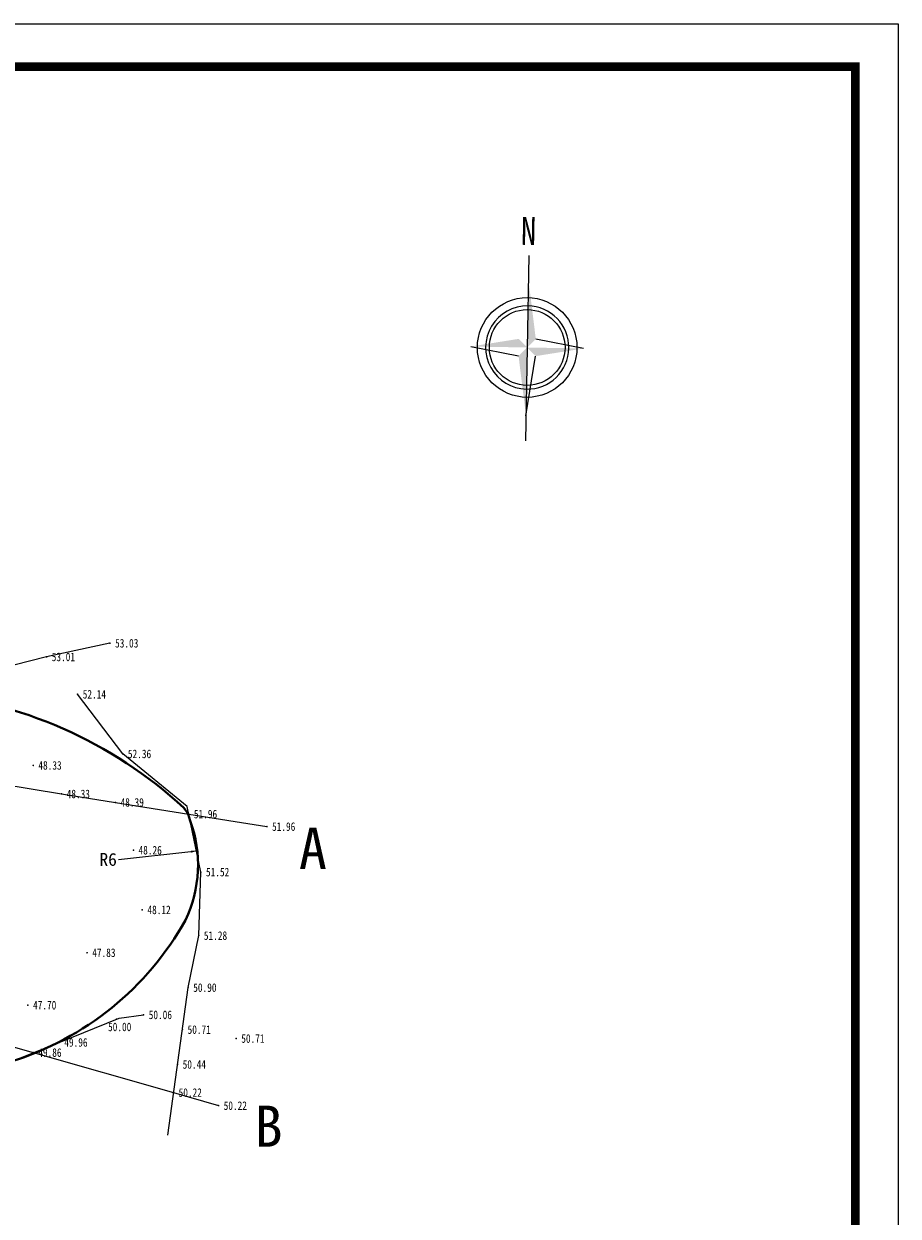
# Model space of a CAD drawing. Extents: x 555481 to 559434, y 3811529 to 3812446.
# Tile 22 of 37: x 556176 to 556217, y 3811962 to 3812018. Entities that reach past the tile are written whole.
import ezdxf
from ezdxf.enums import TextEntityAlignment as Align

# ---------------------------------------------------------------- set-up
doc = ezdxf.new("R2010")
doc.units = 0
doc.header["$LTSCALE"] = 0.5
doc.header["$PDSIZE"] = 0.2
doc.layers.get('0').update_dxf_attribs({"linetype": 'CONTINUOUS'})
doc.layers.get('Defpoints').update_dxf_attribs({"linetype": 'CONTINUOUS'})
for name, color, linetype in [('DMTZ', 8, 'CONTINUOUS'), ('GCD', 1, 'CONTINUOUS'), ('SXSS', 5, 'CONTINUOUS')]:
    doc.layers.add(name, color=color, linetype=linetype)
for name, color, linetype, lineweight in [('文字', 7, 'CONTINUOUS', 13), ('标注半径', 7, 'CONTINUOUS', 40), ('设计断面', 4, 'CONTINUOUS', 40)]:
    doc.layers.add(name, color=color, linetype=linetype, lineweight=lineweight)
doc.styles.add('ht1', font='simhei.ttf', dxfattribs={"width": 0.8, "height": 90})
doc.styles.get("Standard").update_dxf_attribs({"font": 'rs.shx', "bigfont": 'hztxt.shx'})
doc.styles.add('宋体', font='txt')
doc.styles.add('正等线体', font='simhei.ttf')
doc.linetypes.add('10411', pattern='A,2,[150,AAA.SHX,S=1,R=0,X=0,Y=1],2,[151,AAA.SHX,S=1,R=0,X=0,Y=3],1e-11', length=4)
doc.dimstyles.get("Standard").update_dxf_attribs({"dimtxt": 0.18, "dimasz": 0.18, "dimexe": 0.18, "dimexo": 0.0625, "dimgap": 0.09, "dimtad": 0, "dimtih": 1, "dimtoh": 1, "dimdec": 4, "dimzin": 0, "dimdsep": 46, "dimtxsty": 'Standard', "dimcen": 0.09, "dimadec": 0, "dimazin": 0, "dimtfac": 1, "dimtdec": 4, "dimtofl": 0, "dimtmove": 0, "dimatfit": 3, "dimfxl": 0, "dimtolj": 1, "dimtzin": 0, "dimarcsym": 0})

# ---------------------------------------------------------------- blocks, each defined once
blk = doc.blocks.new('GC200')
at = {"linetype": 'Continuous', "const_width": 0.2, "flags": 128}
blk.add_lwpolyline([(-0.1, 0, 1), (0.1, 0, 1)], format="xyb", close=True, dxfattribs=at)
blk = doc.blocks.new('tk')
at = {"lineweight": 0}
for p, q in [((0, 2970), (4200, 2970)), ((4200, 2970), (4200, 0))]:
    blk.add_line(p, q, dxfattribs=at)
at = {"lineweight": 0, "const_width": 10}
blk.add_lwpolyline([(250, 2920), (4150, 2920), (4150, 50), (250, 50)], close=True, dxfattribs=at)
blk = doc.blocks.new('tk1')
at = {"color": 0}
blk.add_blockref('tk', (0, 0), dxfattribs=at)
blk = doc.blocks.new('*D86')
at = {"layer": 'Defpoints', "color": 0, "linetype": 'Continuous', "transparency": 16777216}
for p in [(556172.179, 3811967.395, 51.959), (556176.319, 3811964.09, 51.959)]:
    blk.add_point(p, dxfattribs=at)
at = {"layer": '标注半径', "color": 0, "linetype": 'Continuous', "lineweight": -2, "transparency": 16777216}
for p, q in [((556174.114, 3811965.85), (556172.413, 3811967.208)), ((556174.437, 3811965.85), (556174.114, 3811965.85))]:
    blk.add_line(p, q, dxfattribs=at)
at = {"layer": '标注半径', "color": 0, "linetype": 'Continuous', "transparency": 16777216}
blk.add_solid([(556172.444, 3811967.247), (556172.382, 3811967.168), (556172.179, 3811967.395)], dxfattribs=at)
at = {"layer": '标注半径', "color": 0, "linetype": 'Continuous', "lineweight": -3, "transparency": 16777216, "insert": (556174.916, 3811965.85), "char_height": 0.6, "attachment_point": 5, "style": '宋体'}
blk.add_mtext('\\A1;R5', dxfattribs=at)
blk = doc.blocks.new('*D87')
at = {"layer": 'Defpoints', "color": 0, "linetype": 'Continuous', "transparency": 16777216}
for p in [(556183.876, 3811979.099, 51.959), (556177.972, 3811978.455, 51.959)]:
    blk.add_point(p, dxfattribs=at)
at = {"layer": '标注半径', "color": 0, "linetype": 'Continuous', "lineweight": -2, "transparency": 16777216}
blk.add_line((556180.193, 3811978.697), (556183.578, 3811979.066), dxfattribs=at)
at = {"layer": '标注半径', "color": 0, "linetype": 'Continuous', "transparency": 16777216}
blk.add_solid([(556183.572, 3811979.116), (556183.583, 3811979.016), (556183.876, 3811979.099)], dxfattribs=at)
at = {"layer": '标注半径', "color": 0, "linetype": 'Continuous', "lineweight": -3, "transparency": 16777216, "insert": (556179.709, 3811978.697), "char_height": 0.6, "attachment_point": 5, "style": '宋体'}
blk.add_mtext('\\A1;R6', dxfattribs=at)

msp = doc.modelspace()

# ---------------------------------------------------------------- linework, layer by layer
at = {"linetype": 'Continuous', "flags": 128}
for points, elevation in [([(556128.03957, 3811989.70108), (556131.72536, 3811989.12032), (556135.14873, 3811988.55374), (556139.18783, 3811987.92371), (556143.82747, 3811987.17869), (556147.1662, 3811986.63953), (556150.38041, 3811986.11972), (556160.86444, 3811984.43929), (556162.44465, 3811984.1842), (556163.94984, 3811983.96031), (556166.14367, 3811983.59704), (556173.17073, 3811982.4774), (556177.52976, 3811981.76137), (556180.04914, 3811981.36566), (556183.47524, 3811980.82168), (556187.12819, 3811980.23507)], 52.268), ([(556136.6172, 3811981.00064), (556142.52648, 3811979.32669), (556146.81712, 3811978.08882), (556152.95515, 3811976.31597), (556156.34198, 3811975.3631), (556160.82402, 3811974.07167), (556163.60085, 3811973.27507), (556165.28628, 3811972.804), (556172.18085, 3811970.8258), (556176.20292, 3811969.6814), (556182.76075, 3811967.81367), (556184.86706, 3811967.20273)], 49.547)]:
    msp.add_lwpolyline(points, dxfattribs=dict(at, elevation=elevation))
at = {"layer": 'DMTZ', "linetype": '10411', "flags": 128}
for points, elevation in [([(556179.792, 3811988.799), (556176.832, 3811988.161), (556173.023, 3811987.192), (556171.028, 3811986.475), (556166.821, 3811987.348), (556163.787, 3811987.774), (556162.109, 3811987.925), (556160.012, 3811990.195), (556157.267, 3811991.623), (556153.667, 3811992.85), (556150.561, 3811992.056), (556147.703, 3811991.178), (556147.345, 3811991.327), (556145.794, 3811994.169), (556143.839, 3811996.053), (556140.651, 3811996.433), (556137.381, 3811995.042), (556134.229, 3811991.193), (556129.509, 3811987.271), (556126.17, 3811984.833), (556123.899, 3811985.319), (556121.411, 3811986.447), (556118.764, 3811985.467), (556115.871, 3811981.975), (556114.38, 3811980.483), (556112.47, 3811977.741), (556111.62, 3811973.121), (556110.899, 3811968.962)], 50.713), ([(556182.49366, 3811965.82014), (556183.445, 3811972.714), (556183.942, 3811975.144), (556184.04, 3811978.112), (556183.408, 3811981.171), (556180.391, 3811983.631), (556178.28, 3811986.416)], 52.143)]:
    msp.add_lwpolyline(points, dxfattribs=dict(at, elevation=elevation))
at = {"layer": 'SXSS', "linetype": '10411', "ltscale": 0.5, "elevation": 50.064, "flags": 128}
msp.add_lwpolyline([(556163.219, 3811940.149), (556164.68, 3811942.103), (556166.688, 3811944.97), (556168.705, 3811950.318), (556169.692, 3811951.28), (556171.395, 3811954.418), (556172.096, 3811957.174), (556171.484, 3811961.357), (556170.788, 3811964.966), (556170.864, 3811966.127), (556172.886, 3811968.36), (556177.419, 3811970.155), (556180.218, 3811971.289), (556181.364, 3811971.444)], dxfattribs=at)
at = {"layer": '文字', "color": 0}
msp.add_line((556199.36727, 3812006.90044), (556199.21626, 3811998.24914), dxfattribs=at)
msp.add_lwpolyline([(556199.25849, 3812000.66846, 1), (556199.32632, 3812004.55431, 1)], format="xyb", close=True, dxfattribs=at)
for points in [[(556201.92861, 3812002.56537), (556199.69607, 3812003.00119)], [(556196.65621, 3812002.6574), (556198.88875, 3812002.22158)], [(556199.2367, 3811999.42006), (556199.68222, 3812002.20773)]]:
    msp.add_lwpolyline(points, dxfattribs=at)
for radius in [2.32793, 1.76884]:
    msp.add_circle((556199.29241, 3812002.61139), radius, dxfattribs=at)
for points in [[(556199.34811, 3812005.80271), (556199.69607, 3812003.00119), (556199.29241, 3812002.61139)], [(556196.65621, 3812002.6574), (556198.9026, 3812003.01504), (556199.29241, 3812002.61139)], [(556199.2367, 3811999.42006), (556198.88875, 3812002.22158), (556199.29241, 3812002.61139)], [(556201.92861, 3812002.56537), (556199.68222, 3812002.20773), (556199.29241, 3812002.61139)]]:
    msp.add_solid(points, dxfattribs=at)
at = {"layer": '设计断面', "linetype": 'Continuous', "elevation": 51.959, "flags": 128}
for points in [[(556183.45549, 3811980.82481), (556183.2497, 3811981.10647, 0.16603738), (556171.0359, 3811986.49337, -0.06348374), (556162.58555, 3811988.73892, 0.08792676), (556152.88415, 3811992.98929, 0.06935601), (556141.66264, 3811995.75681, 0.53897978), (556135.14457, 3811988.53418, -0.24767444), (556133.35166, 3811968.53566, -0.03841268), (556129.04081, 3811961.11695, 0.00065262)], [(556171.7455, 3811955.796, 0.09953685), (556171.26048, 3811962.51602, -0.43771949), (556175.1525, 3811969.2575, 0.19377863), (556183.31782, 3811975.86816, 0.20362549), (556183.54513, 3811980.50726), (556183.45524, 3811980.82168)]]:
    msp.add_lwpolyline(points, format="xyb", dxfattribs=at)

# ---------------------------------------------------------------- block references
at = {"linetype": 'Continuous', "xscale": 0.04000000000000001, "yscale": 0.04000000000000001, "zscale": 0.04000000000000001}
msp.add_blockref('tk1', (556048.63022, 3811898.92756), dxfattribs=at)
at = {"layer": 'GCD', "linetype": 'Continuous'}
ref = msp.add_blockref('GC200', (556179.792, 3811988.799, 53.034), dxfattribs=dict(at, xscale=0.1999999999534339, yscale=0.2000000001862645, zscale=0.2))
ref.add_attrib('height', '53.03', dxfattribs={"linetype": 'Continuous', "height": 0.4, "style": '正等线体', "width": 0.8}).set_placement((556180.032, 3811988.799, 53.034), align=Align.MIDDLE_LEFT)
ref = msp.add_blockref('GC200', (556176.832, 3811988.161, 53.01), dxfattribs=dict(at, xscale=0.1999999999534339, yscale=0.2000000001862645, zscale=0.2))
ref.add_attrib('height', '53.01', dxfattribs={"linetype": 'Continuous', "height": 0.4, "style": '正等线体', "width": 0.8}).set_placement((556177.072, 3811988.161, 53.01), align=Align.MIDDLE_LEFT)
ref = msp.add_blockref('GC200', (556178.28, 3811986.416, 52.143), dxfattribs=dict(at, xscale=0.1999999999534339, yscale=0.2000000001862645, zscale=0.2))
ref.add_attrib('height', '52.14', dxfattribs={"linetype": 'Continuous', "height": 0.4, "style": '正等线体', "width": 0.8}).set_placement((556178.52, 3811986.416, 52.143), align=Align.MIDDLE_LEFT)
ref = msp.add_blockref('GC200', (556180.391, 3811983.631, 52.357), dxfattribs=dict(at, xscale=0.1999999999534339, yscale=0.2000000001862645, zscale=0.2))
ref.add_attrib('height', '52.36', dxfattribs={"linetype": 'Continuous', "height": 0.4, "style": '正等线体', "width": 0.8}).set_placement((556180.631, 3811983.631, 52.357), align=Align.MIDDLE_LEFT)
ref = msp.add_blockref('GC200', (556176.20727, 3811983.09486, 48.33), dxfattribs=dict(at, xscale=0.1999999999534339, yscale=0.2000000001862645, zscale=0.2))
ref.add_attrib('height', '48.33', dxfattribs={"linetype": 'Continuous', "height": 0.4, "style": '正等线体', "width": 0.8}).set_placement((556176.44727, 3811983.09486, 48.33), align=Align.MIDDLE_LEFT)
ref = msp.add_blockref('GC200', (556177.52976, 3811981.76137, 48.33), dxfattribs=dict(at, xscale=0.1999999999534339, yscale=0.2000000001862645, zscale=0.2))
ref.add_attrib('height', '48.33', dxfattribs={"linetype": 'Continuous', "height": 0.4, "style": '正等线体', "width": 0.8}).set_placement((556177.76976, 3811981.76137, 48.33), align=Align.MIDDLE_LEFT)
ref = msp.add_blockref('GC200', (556180.04914, 3811981.36566, 48.39), dxfattribs=dict(at, xscale=0.1999999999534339, yscale=0.2000000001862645, zscale=0.2))
ref.add_attrib('height', '48.39', dxfattribs={"linetype": 'Continuous', "height": 0.4, "style": '正等线体', "width": 0.8}).set_placement((556180.28914, 3811981.36566, 48.39), align=Align.MIDDLE_LEFT)
ref = msp.add_blockref('GC200', (556183.47524, 3811980.82168, 51.959), dxfattribs=dict(at, xscale=0.1999999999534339, yscale=0.2000000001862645, zscale=0.2))
ref.add_attrib('height', '51.96', dxfattribs={"linetype": 'Continuous', "height": 0.4, "style": '正等线体', "width": 0.8}).set_placement((556183.71524, 3811980.82168, 51.959), align=Align.MIDDLE_LEFT)
ref = msp.add_blockref('GC200', (556187.12819, 3811980.23507, 51.959), dxfattribs=dict(at, xscale=0.1999999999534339, yscale=0.2000000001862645, zscale=0.2))
ref.add_attrib('height', '51.96', dxfattribs={"linetype": 'Continuous', "height": 0.4, "style": '正等线体', "width": 0.8}).set_placement((556187.36819, 3811980.23507, 51.959), align=Align.MIDDLE_LEFT)
ref = msp.add_blockref('GC200', (556180.888, 3811979.134, 48.258), dxfattribs=dict(at, xscale=0.1999999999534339, yscale=0.2000000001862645, zscale=0.2))
ref.add_attrib('height', '48.26', dxfattribs={"linetype": 'Continuous', "height": 0.4, "style": '正等线体', "width": 0.8}).set_placement((556181.128, 3811979.134, 48.258), align=Align.MIDDLE_LEFT)
ref = msp.add_blockref('GC200', (556184.04, 3811978.112, 51.521), dxfattribs=dict(at, xscale=0.1999999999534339, yscale=0.2000000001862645, zscale=0.2))
ref.add_attrib('height', '51.52', dxfattribs={"linetype": 'Continuous', "height": 0.4, "style": '正等线体', "width": 0.8}).set_placement((556184.28, 3811978.112, 51.521), align=Align.MIDDLE_LEFT)
ref = msp.add_blockref('GC200', (556181.304, 3811976.347, 48.124), dxfattribs=dict(at, xscale=0.1999999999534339, yscale=0.2000000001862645, zscale=0.2))
ref.add_attrib('height', '48.12', dxfattribs={"linetype": 'Continuous', "height": 0.4, "style": '正等线体', "width": 0.8}).set_placement((556181.544, 3811976.347, 48.124), align=Align.MIDDLE_LEFT)
ref = msp.add_blockref('GC200', (556183.942, 3811975.144, 51.279), dxfattribs=dict(at, xscale=0.1999999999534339, yscale=0.2000000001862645, zscale=0.2))
ref.add_attrib('height', '51.28', dxfattribs={"linetype": 'Continuous', "height": 0.4, "style": '正等线体', "width": 0.8}).set_placement((556184.182, 3811975.144, 51.279), align=Align.MIDDLE_LEFT)
ref = msp.add_blockref('GC200', (556178.725, 3811974.345, 47.832), dxfattribs=dict(at, xscale=0.1999999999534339, yscale=0.2000000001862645, zscale=0.2))
ref.add_attrib('height', '47.83', dxfattribs={"linetype": 'Continuous', "height": 0.4, "style": '正等线体', "width": 0.8}).set_placement((556178.965, 3811974.345, 47.832), align=Align.MIDDLE_LEFT)
ref = msp.add_blockref('GC200', (556183.445, 3811972.714, 50.899), dxfattribs=dict(at, xscale=0.1999999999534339, yscale=0.2000000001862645, zscale=0.2))
ref.add_attrib('height', '50.90', dxfattribs={"linetype": 'Continuous', "height": 0.4, "style": '正等线体', "width": 0.8}).set_placement((556183.685, 3811972.714, 50.899), align=Align.MIDDLE_LEFT)
ref = msp.add_blockref('GC200', (556175.95829, 3811971.89501, 47.699), dxfattribs=dict(at, xscale=0.1999999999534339, yscale=0.2000000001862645, zscale=0.2))
ref.add_attrib('height', '47.70', dxfattribs={"linetype": 'Continuous', "height": 0.4, "style": '正等线体', "width": 0.8}).set_placement((556176.19829, 3811971.89501, 47.699), align=Align.MIDDLE_LEFT)
ref = msp.add_blockref('GC200', (556180.09606, 3811971.23747, 49.995), dxfattribs=dict(at, xscale=0.1999999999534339, yscale=0.2000000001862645, zscale=0.2))
ref.add_attrib('height', '50.00', dxfattribs={"linetype": 'Continuous', "height": 0.4, "style": '正等线体', "width": 0.8}).set_placement((556179.70442, 3811970.87913, 49.995), align=Align.MIDDLE_LEFT)
ref = msp.add_blockref('GC200', (556181.364, 3811971.444, 50.064), dxfattribs=dict(at, xscale=0.1999999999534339, yscale=0.2000000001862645, zscale=0.2))
ref.add_attrib('height', '50.06', dxfattribs={"linetype": 'Continuous', "height": 0.4, "style": '正等线体', "width": 0.8}).set_placement((556181.604, 3811971.444, 50.064), align=Align.MIDDLE_LEFT)
ref = msp.add_blockref('GC200', (556183.17998, 3811970.75352, 50.713), dxfattribs=dict(at, xscale=0.1999999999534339, yscale=0.2000000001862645, zscale=0.2))
ref.add_attrib('height', '50.71', dxfattribs={"linetype": 'Continuous', "height": 0.4, "style": '正等线体', "width": 0.8}).set_placement((556183.41998, 3811970.75352, 50.713), align=Align.MIDDLE_LEFT)
ref = msp.add_blockref('GC200', (556177.419, 3811970.155, 49.961), dxfattribs=dict(at, xscale=0.1999999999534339, yscale=0.2000000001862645, zscale=0.2))
ref.add_attrib('height', '49.96', dxfattribs={"linetype": 'Continuous', "height": 0.4, "style": '正等线体', "width": 0.8}).set_placement((556177.659, 3811970.155, 49.961), align=Align.MIDDLE_LEFT)
ref = msp.add_blockref('GC200', (556185.69028, 3811970.33665, 50.713), dxfattribs=dict(at, xscale=0.1999999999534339, yscale=0.2000000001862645, zscale=0.2))
ref.add_attrib('height', '50.71', dxfattribs={"linetype": 'Continuous', "height": 0.4, "style": '正等线体', "width": 0.8}).set_placement((556185.93028, 3811970.33665, 50.713), align=Align.MIDDLE_LEFT)
ref = msp.add_blockref('GC200', (556176.20292, 3811969.6814, 49.855), dxfattribs=dict(at, xscale=0.1999999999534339, yscale=0.2000000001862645, zscale=0.2))
ref.add_attrib('height', '49.86', dxfattribs={"linetype": 'Continuous', "height": 0.4, "style": '正等线体', "width": 0.8}).set_placement((556176.44292, 3811969.6814, 49.855), align=Align.MIDDLE_LEFT)
ref = msp.add_blockref('GC200', (556182.95, 3811969.127, 50.442), dxfattribs=dict(at, xscale=0.1999999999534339, yscale=0.2000000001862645, zscale=0.2))
ref.add_attrib('height', '50.44', dxfattribs={"linetype": 'Continuous', "height": 0.4, "style": '正等线体', "width": 0.8}).set_placement((556183.19, 3811969.127, 50.442), align=Align.MIDDLE_LEFT)
ref = msp.add_blockref('GC200', (556182.76075, 3811967.81367, 50.224), dxfattribs=dict(at, xscale=0.1999999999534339, yscale=0.2000000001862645, zscale=0.2))
ref.add_attrib('height', '50.22', dxfattribs={"linetype": 'Continuous', "height": 0.4, "style": '正等线体', "width": 0.8}).set_placement((556183.00075, 3811967.81367, 50.224), align=Align.MIDDLE_LEFT)
ref = msp.add_blockref('GC200', (556184.86706, 3811967.20273, 50.224), dxfattribs=dict(at, xscale=0.1999999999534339, yscale=0.2000000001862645, zscale=0.2))
ref.add_attrib('height', '50.22', dxfattribs={"linetype": 'Continuous', "height": 0.4, "style": '正等线体', "width": 0.8}).set_placement((556185.10706, 3811967.20273, 50.224), align=Align.MIDDLE_LEFT)

# ---------------------------------------------------------------- texts
at = {"linetype": 'Continuous', "style": '宋体'}
for s, p in [('A', (556188.62453, 3811978.25953)), ('B', (556186.55343, 3811965.28196))]:
    msp.add_text(s, height=1.92, dxfattribs=at).set_placement(p)
at = {"layer": '文字', "color": 0, "style": 'ht1', "width": 0.8}
msp.add_text('N', height=1.30637, rotation=359, dxfattribs=at).set_placement((556198.99234, 3812007.40845))

# ---------------------------------------------------------------- dimensions: what is measured, and where the dimension line sits
at = {"layer": '标注半径', "linetype": 'Continuous', "lineweight": -3}
for center, mpoint, picture, middle in [((556177.97201, 3811978.45522, 51.959), (556183.87595, 3811979.09869, 51.959), '*D87', (556180.19274, 3811978.69726)), ((556176.31911, 3811964.08977, 51.959), (556172.17856, 3811967.39465, 51.959), '*D86', (556174.91551, 3811965.84977))]:
    dim = msp.add_radius_dim(center=center, mpoint=mpoint, dimstyle='Standard', override={"dimtxt": 0.6, "dimasz": 0.3, "dimdec": 0, "dimtxsty": '宋体'}, dxfattribs=at)
    dim.commit()
    dim.dimension.update_dxf_attribs({"geometry": picture, "text_midpoint": middle, "dimtype": 164})

doc.saveas('drawing.dxf')
